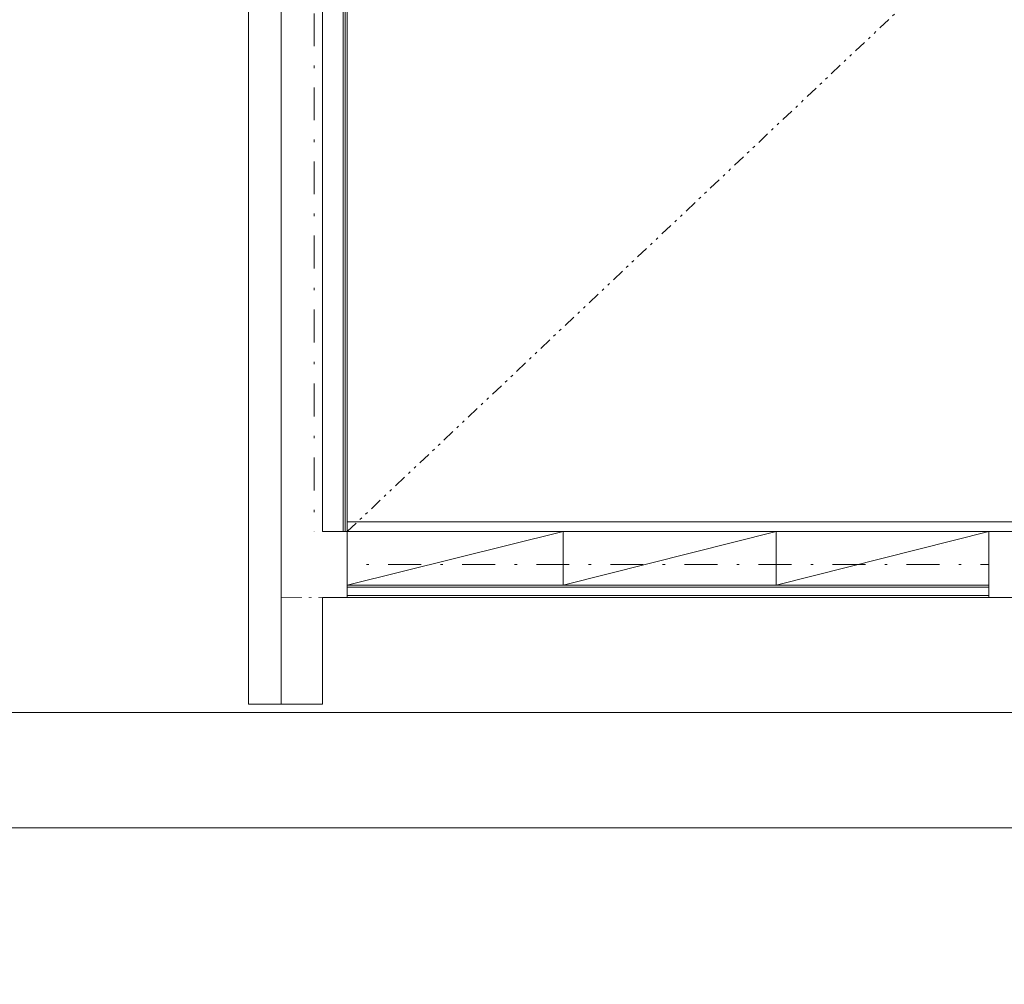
# Model space of a CAD drawing. Header units: millimetres. Extents: x -13540 to 53600, y -37870 to 10383.
# Tile 11 of 26: x 3610 to 9594, y -1652 to 4212. Entities that reach past the tile are written whole.
import ezdxf

# ---------------------------------------------------------------- set-up
doc = ezdxf.new("R2010")
doc.units = ezdxf.units.MM
doc.header["$MEASUREMENT"] = 0
doc.set_wipeout_variables(frame=1)
for name, pattern in [('Wipeout_Contour', [1000, 0, -1000]), ('Čerchovaná', [450, 200, -117.5, 15, -117.5]), ('Čerchovaná M', [225, 125, -42.5, 15, -42.5]), ('Čerchovaná se dvěma tečkami S', [202.5, 75, -32.5, 15, -32.5, 15, -32.5])]:
    doc.linetypes.add(name, pattern=pattern)
for name, color, linetype in [('02_Desky', 7, 'Continuous'), ('02_Zdi VNĚJŠÍ - nosné.obálka', 7, 'Continuous'), ('Nové_01_Zóny.dispozice', 7, 'Continuous'), ('Nové_02_Sloupy - nosné', 7, 'Continuous'), ('Nové_02_Trámy - nosné', 7, 'Continuous'), ('Nové_02_Zdi VNITŘNÍ - nenosné', 7, 'Continuous'), ('Nové_02_Zdi VNĚJŠÍ - nosné.obálka', 7, 'Continuous'), ('Nové_05_Podhledy', 7, 'Continuous'), ('Nové_05_Podlahy', 7, 'Continuous'), ('Nové_09_Interiér.nábytek', 7, 'Continuous'), ('Nové_Konstrukce – Dělicí čáry vrstev', 7, 'Continuous'), ('Nové_Výplně – Řezové', 7, 'Continuous')]:
    doc.layers.add(name, color=color, linetype=linetype)

msp = doc.modelspace()

# ---------------------------------------------------------------- linework, layer by layer
at = {"layer": '02_Desky', "color": 251, "linetype": 'Continuous', "lineweight": 0, "flags": 128}
msp.add_lwpolyline([(-11600, -11122.6), (-11600, -37870), (0, -37870), (0, -11470), (53600, -11470), (53600, 9980), (41780, 9980), (41780, 0), (18380, 0), (18380, -580), (18220, -580), (14080, -580), (13920, -580), (13920, 0), (0, 0), (0, 10010), (-11600, 10010), (-11600, -3670), (-4900, -3670), (-4900, -11122.6)], close=True, dxfattribs=at)
at = {"layer": '02_Zdi VNĚJŠÍ - nosné.obálka', "color": 251, "linetype": 'Continuous', "lineweight": 0, "flags": 128}
for points in [[(5950, 0), (2825, 0)], [(6500, 0), (6400, 0)], [(11400, 0), (6950, 0)], [(2825, -700), (11600, -700)]]:
    msp.add_lwpolyline(points, dxfattribs=at)
at = {"layer": 'Nové_01_Zóny.dispozice', "color": 251, "linetype": 'Continuous', "lineweight": 0, "flags": 128}
msp.add_lwpolyline([(5600, 8890), (5600, 1160), (13800, 1160), (13800, 8890)], close=True, dxfattribs=at)
at = {"layer": 'Nové_02_Trámy - nosné', "color": 251, "linetype": 'Čerchovaná', "lineweight": 0}
msp.add_line((5400, 900), (36400, 900), dxfattribs=at)
at = {"layer": 'Nové_05_Podhledy', "color": 251, "linetype": 'Čerchovaná M', "lineweight": 0, "flags": 128}
for points in [[(5600, 1100), (13900, 1100), (13900, 8950), (5600, 8950)], [(-10900, -3670), (45880, -3670), (45880, 1240), (42480, 1240), (42480, -700), (-10900, -700)]]:
    msp.add_lwpolyline(points, close=True, dxfattribs=at)
at = {"layer": 'Nové_05_Podlahy', "color": 251, "linetype": 'Continuous', "lineweight": 0, "flags": 128}
msp.add_lwpolyline([(5600, 8950), (5600, 1100), (5600, 775), (9500, 775), (9500, 1100), (9900, 1100), (9900, 775), (11400, 775), (11400, 1100), (11710, 1100), (11710, 900), (12690, 900), (12690, 1100), (13900, 1100), (13900, 8800), (13800, 8800), (13800, 8950)], close=True, dxfattribs=at)
at = {"layer": 'Nové_09_Interiér.nábytek', "color": 251, "linetype": 'Continuous', "lineweight": 0}
for p, q in [((5600, 775), (6913.3, 1100)), ((6913.3, 775), (6913.3, 1100)), ((6913.3, 775), (8206.7, 1100)), ((8206.7, 775), (8206.7, 1100)), ((8206.7, 775), (9500, 1100))]:
    msp.add_line(p, q, dxfattribs=at)
at = {"layer": 'Nové_09_Interiér.nábytek', "color": 251, "linetype": 'Continuous', "lineweight": 0, "flags": 128}
msp.add_lwpolyline([(5600, 775), (9500, 775), (9500, 1100), (5600, 1100)], close=True, dxfattribs=at)

# ---------------------------------------------------------------- next in the draw order: wipeouts: each hides what was drawn before it
at = {"color": 251, "linetype": 'Wipeout_Contour', "lineweight": 0, "ltscale": 31238.758993}
msp.add_wipeout([(5000, 50), (5200, 50), (5200, 9200), (5000, 9200)], dxfattribs=at).dxf.layer = 'Nové_Výplně – Řezové'
at = {"color": 251, "linetype": 'Wipeout_Contour', "lineweight": 0, "ltscale": 32256.058298}
msp.add_wipeout([(5587.5, 1100), (5600, 1100), (5600, 8800), (5587.5, 8800)], dxfattribs=at).dxf.layer = 'Nové_Výplně – Řezové'
at = {"color": 251, "linetype": 'Wipeout_Contour', "lineweight": 0, "ltscale": 30367.100944}
msp.add_wipeout([(5600, 775), (5600, 762.5), (9500, 762.5), (9500, 775)], dxfattribs=at).dxf.layer = 'Nové_Výplně – Řezové'
at = {"color": 251, "linetype": 'Wipeout_Contour', "lineweight": 0, "ltscale": 30341.109692}
msp.add_wipeout([(9500, 712.5), (5600, 712.5), (5600, 700), (9500, 700)], dxfattribs=at).dxf.layer = 'Nové_Výplně – Řezové'

# ---------------------------------------------------------------- next in the draw order: linework, layer by layer
at = {"layer": 'Nové_02_Zdi VNĚJŠÍ - nosné.obálka', "color": 251, "linetype": 'Continuous', "lineweight": 0, "flags": 128}
msp.add_lwpolyline([(5000, 9200), (5000, 50)], dxfattribs=at)

# ---------------------------------------------------------------- next in the draw order: wipeouts: each hides what was drawn before it
at = {"color": 251, "linetype": 'Wipeout_Contour', "lineweight": 0, "ltscale": 31447.014607}
msp.add_wipeout([(5450, 8800), (5200, 8800), (5200, 1100), (5450, 1100)], dxfattribs=at).dxf.layer = 'Nové_Výplně – Řezové'
at = {"color": 251, "linetype": 'Wipeout_Contour', "lineweight": 0, "ltscale": 32218.127798}
msp.add_wipeout([(5575, 1100), (5587.5, 1100), (5587.5, 8800), (5575, 8800)], dxfattribs=at).dxf.layer = 'Nové_Výplně – Řezové'
at = {"color": 251, "linetype": 'Wipeout_Contour', "lineweight": 0, "ltscale": 30353.996008}
msp.add_wipeout([(5600, 712.5), (9500, 712.5), (9500, 762.5), (5600, 762.5)], dxfattribs=at).dxf.layer = 'Nové_Výplně – Řezové'
at = {"color": 251, "linetype": 'Wipeout_Contour', "lineweight": 0, "ltscale": 21392.132368}
msp.add_wipeout([(5200, 50), (5450, 50), (5450, 700), (5200, 700)], dxfattribs=at).dxf.layer = 'Nové_Výplně – Řezové'

# ---------------------------------------------------------------- next in the draw order: linework, layer by layer
at = {"layer": 'Nové_02_Trámy - nosné', "color": 251, "linetype": 'Čerchovaná M', "lineweight": 0}
for q in [(5200, 9200), (36600, 700)]:
    msp.add_line((5200, 700), q, dxfattribs=at)
at = {"layer": 'Nové_02_Trámy - nosné', "color": 251, "linetype": 'Čerchovaná', "lineweight": 0}
msp.add_line((5400, 900), (5400, 9000), dxfattribs=at)
at = {"layer": 'Nové_02_Zdi VNITŘNÍ - nenosné', "color": 251, "linetype": 'Continuous', "lineweight": 0, "flags": 128}
for points in [[(9500, 775), (5600, 775)], [(5600, 700), (9500, 700)]]:
    msp.add_lwpolyline(points, dxfattribs=at)
at = {"layer": 'Nové_02_Zdi VNĚJŠÍ - nosné.obálka', "color": 251, "linetype": 'Continuous', "lineweight": 0, "flags": 128}
for points in [[(5450, 1100), (5450, 8800)], [(5450, 50), (5450, 700)], [(5000, 50), (5200, 50)], [(5200, 50), (5450, 50)]]:
    msp.add_lwpolyline(points, dxfattribs=at)
at = {"layer": 'Nové_Konstrukce – Dělicí čáry vrstev', "color": 251, "linetype": 'Continuous', "lineweight": 0}
for p, q in [((5200, 8800), (5200, 1100)), ((9500, 762.5), (5600, 762.5)), ((5200, 700), (5200, 50)), ((5600, 712.5), (9500, 712.5))]:
    msp.add_line(p, q, dxfattribs=at)

# ---------------------------------------------------------------- next in the draw order: wipeouts: each hides what was drawn before it
at = {"color": 251, "linetype": 'Wipeout_Contour', "lineweight": 0, "ltscale": 32010.219927}
msp.add_wipeout([(5450, 1100), (5575, 1100), (5575, 8800), (5450, 8800)], dxfattribs=at).dxf.layer = 'Nové_Výplně – Řezové'

# ---------------------------------------------------------------- next in the draw order: linework, layer by layer
at = {"layer": 'Nové_02_Trámy - nosné', "color": 251, "linetype": 'Čerchovaná M', "lineweight": 0}
for q in [(5600, 8800), (13800, 1100)]:
    msp.add_line((5600, 1100), q, dxfattribs=at)
at = {"layer": 'Nové_02_Zdi VNITŘNÍ - nenosné', "color": 251, "linetype": 'Continuous', "lineweight": 0, "flags": 128}
for points in [[(5450, 8800), (5450, 1100)], [(5600, 1100), (5600, 8800)]]:
    msp.add_lwpolyline(points, dxfattribs=at)
at = {"layer": 'Nové_05_Podhledy', "color": 251, "linetype": 'Čerchovaná se dvěma tečkami S', "lineweight": 0}
msp.add_lwpolyline([(5600, 1100), (13900, 8950)], dxfattribs=at)
at = {"layer": 'Nové_Konstrukce – Dělicí čáry vrstev', "color": 251, "linetype": 'Continuous', "lineweight": 0}
for p, q in [((5575, 1100), (5575, 8800)), ((5587.5, 1100), (5587.5, 8800))]:
    msp.add_line(p, q, dxfattribs=at)

# ---------------------------------------------------------------- next in the draw order: wipeouts: each hides what was drawn before it
at = {"color": 251, "linetype": 'Wipeout_Contour', "lineweight": 0, "ltscale": 22405.249607}
msp.add_wipeout([(5600, 1100), (5450, 1100), (5450, 700), (5600, 700)], dxfattribs=at).dxf.layer = 'Nové_Výplně – Řezové'
at = {"color": 251, "linetype": 'Wipeout_Contour', "lineweight": 0, "ltscale": 38974.859509}
msp.add_wipeout([(9500, 700), (9900, 700), (9900, 1100), (9500, 1100)], dxfattribs=at).dxf.layer = 'Nové_Výplně – Řezové'

# ---------------------------------------------------------------- next in the draw order: linework, layer by layer
at = {"layer": 'Nové_02_Sloupy - nosné', "color": 251, "linetype": 'Continuous', "lineweight": 0, "flags": 128}
msp.add_lwpolyline([(9500, 700), (9900, 700), (9900, 1100), (9500, 1100)], close=True, dxfattribs=at)

# ---------------------------------------------------------------- next in the draw order: wipeouts: each hides what was drawn before it
at = {"color": 251, "linetype": 'Wipeout_Contour', "lineweight": 0, "ltscale": 21616.628492}
msp.add_wipeout([(5200, 700), (5450, 700), (5450, 1100), (5200, 1100)], dxfattribs=at).dxf.layer = 'Nové_Výplně – Řezové'

# ---------------------------------------------------------------- next in the draw order: linework, layer by layer
at = {"layer": 'Nové_02_Sloupy - nosné', "color": 251, "linetype": 'Continuous', "lineweight": 0, "flags": 128}
for points in [[(5200, 1100), (5200, 700)], [(5450, 700), (5600, 700), (5600, 1100), (5450, 1100)]]:
    msp.add_lwpolyline(points, dxfattribs=at)

doc.saveas('drawing.dxf')
